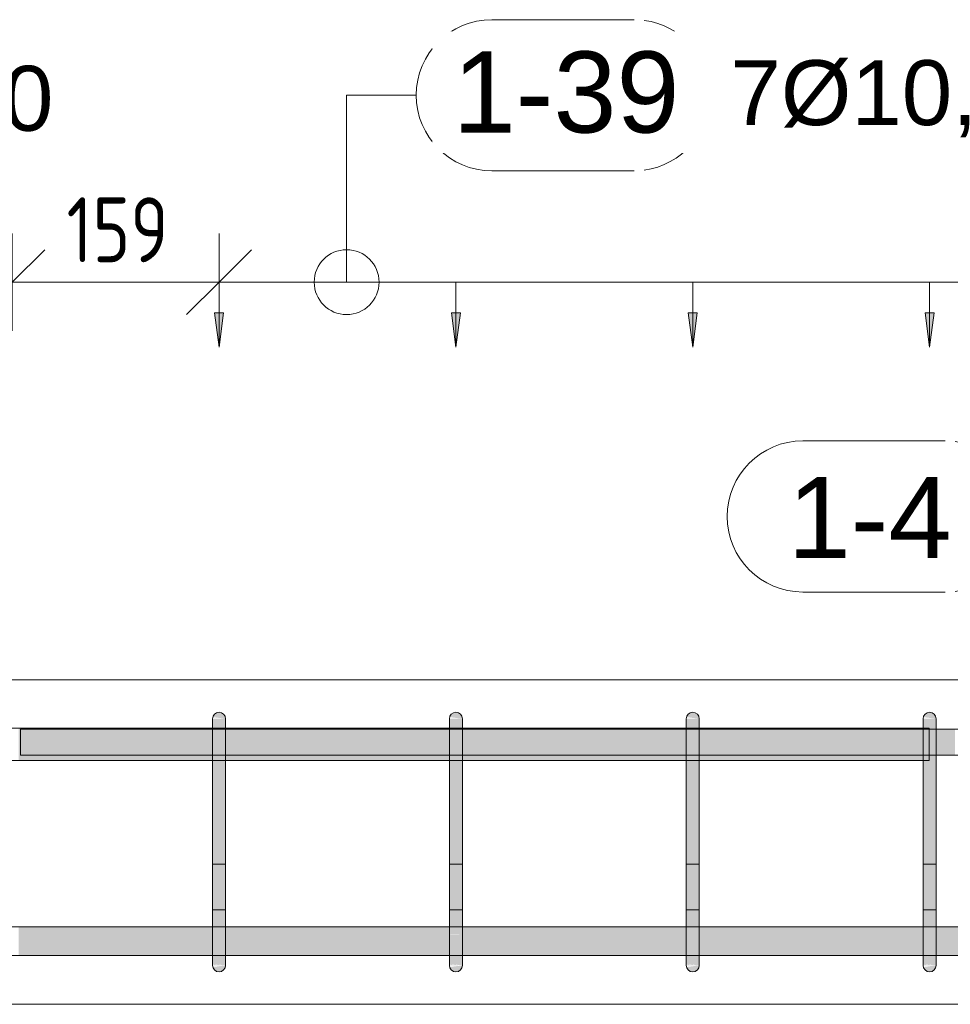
# Model space of a CAD drawing. Header units: millimetres. Extents: x 4307 to 42792, y 1610 to 10025.
# Tile 161 of 256: x 21659 to 22376, y 8670 to 9429. Entities that reach past the tile are written whole.
import ezdxf

# ---------------------------------------------------------------- set-up
doc = ezdxf.new("R2010")
doc.units = ezdxf.units.MM
for name, color, linetype, lineweight in [('A-ANNO-DIMS', 211, 'Continuous', 5), ('A-ANNO-DIMS-25', 211, 'Continuous', 5), ('S-BEAM', 12, 'Continuous', 9), ('S-RBAR', 171, 'Continuous', 5), ('S-RBAR-IDEN', 171, 'Continuous', 5)]:
    doc.layers.add(name, color=color, linetype=linetype, lineweight=lineweight)
doc.styles.add('Arial', font='arial.ttf', dxfattribs={"height": 50})
doc.styles.add('Arial_1', font='arial.ttf', dxfattribs={"height": 62.5})
doc.styles.add('ISOCPEUR_2', font='isocpeur.ttf', dxfattribs={"width": 0.8, "height": 50})
doc.dimstyles.new('Vnitřní', dxfattribs={"dimscale": 304.8, "dimtxt": 49.799059, "dimasz": 0.164042, "dimexe": 0.123031, "dimexo": 0.0625, "dimgap": 0, "dimtad": 1, "dimdec": 0, "dimzin": 0, "dimdsep": 46, "dimtxsty": 'ISOCPEUR_2', "dimblk1": 'OBLIQUE', "dimblk2": 'OBLIQUE', "dimsah": 1, "dimcen": 0.09, "dimdle": 0.123031, "dimazin": 0, "dimtfac": 1, "dimtdec": 4, "dimtix": 1, "dimtmove": 0, "dimatfit": 3, "dimfxl": 0.123031, "dimfxlon": 1, "dimtvp": 1, "dimtolj": 1, "dimtzin": 0, "dimarcsym": 2})
doc.dimstyles.new('Výztuž_kusy__řezy_', dxfattribs={"dimscale": 304.8, "dimtxt": 0.18, "dimasz": 0, "dimexe": 0, "dimexo": 0.0625, "dimgap": 0.082021, "dimtad": 1, "dimdec": 0, "dimzin": 0, "dimdsep": 46, "dimtxsty": 'Arial_1', "dimblk1": 'NONE', "dimblk2": 'NONE', "dimsah": 1, "dimcen": 0.09, "dimazin": 0, "dimtfac": 1, "dimtdec": 4, "dimtix": 1, "dimtmove": 0, "dimatfit": 3, "dimfxl": 0.164042, "dimfxlon": 1, "dimtvp": 1, "dimtfill": 1, "dimtolj": 1, "dimtzin": 0, "dimarcsym": 2})

# ---------------------------------------------------------------- blocks, each defined once
blk = doc.blocks.new('DIMBLOCK176-V1')
at = {"layer": 'A-ANNO-DIMS-25'}
for points in [[(22360.4, 9176.43), (22363.86, 9202.72), (22356.94, 9202.72)], [(22542.89, 9176.43), (22546.36, 9202.72), (22539.43, 9202.72)]]:
    blk.add_hatch(color=256, dxfattribs=at).paths.add_polyline_path(points)
for p, q in [((22542.89, 9226.43), (22360.4, 9226.43)), ((22360.4, 9226.43), (22360.4, 9226.43)), ((22360.4, 9226.43), (22360.4, 9176.43)), ((22542.89, 9226.43), (22542.89, 9226.43)), ((22542.89, 9226.43), (22542.89, 9176.43)), ((22363.86, 9202.72), (22356.94, 9202.72)), ((22356.94, 9202.72), (22360.4, 9176.43)), ((22360.4, 9176.43), (22363.86, 9202.72)), ((22546.36, 9202.72), (22539.43, 9202.72)), ((22539.43, 9202.72), (22542.89, 9176.43)), ((22542.89, 9176.43), (22546.36, 9202.72))]:
    blk.add_line(p, q, dxfattribs=at)
blk = doc.blocks.new('_None')
blk = doc.blocks.new('DIMBLOCK177-V1')
at = {"layer": 'A-ANNO-DIMS-25'}
for points in [[(22177.9, 9176.43), (22181.36, 9202.72), (22174.44, 9202.72)], [(22360.4, 9176.43), (22363.86, 9202.72), (22356.94, 9202.72)]]:
    blk.add_hatch(color=256, dxfattribs=at).paths.add_polyline_path(points)
for p, q in [((22360.4, 9226.43), (22177.9, 9226.43)), ((22177.9, 9226.43), (22177.9, 9226.43)), ((22177.9, 9226.43), (22177.9, 9176.43)), ((22360.4, 9226.43), (22360.4, 9226.43)), ((22360.4, 9226.43), (22360.4, 9176.43)), ((22181.36, 9202.72), (22174.44, 9202.72)), ((22174.44, 9202.72), (22177.9, 9176.43)), ((22177.9, 9176.43), (22181.36, 9202.72)), ((22363.86, 9202.72), (22356.94, 9202.72)), ((22356.94, 9202.72), (22360.4, 9176.43)), ((22360.4, 9176.43), (22363.86, 9202.72))]:
    blk.add_line(p, q, dxfattribs=at)
blk = doc.blocks.new('DIMBLOCK178-V1')
at = {"layer": 'A-ANNO-DIMS-25'}
for points in [[(21995.4, 9176.43), (21998.86, 9202.72), (21991.94, 9202.72)], [(22177.9, 9176.43), (22181.36, 9202.72), (22174.44, 9202.72)]]:
    blk.add_hatch(color=256, dxfattribs=at).paths.add_polyline_path(points)
for p, q in [((22177.9, 9226.43), (21995.4, 9226.43)), ((21995.4, 9226.43), (21995.4, 9226.43)), ((21995.4, 9226.43), (21995.4, 9176.43)), ((22177.9, 9226.43), (22177.9, 9226.43)), ((22177.9, 9226.43), (22177.9, 9176.43)), ((21998.86, 9202.72), (21991.94, 9202.72)), ((21991.94, 9202.72), (21995.4, 9176.43)), ((21995.4, 9176.43), (21998.86, 9202.72)), ((22181.36, 9202.72), (22174.44, 9202.72)), ((22174.44, 9202.72), (22177.9, 9176.43)), ((22177.9, 9176.43), (22181.36, 9202.72))]:
    blk.add_line(p, q, dxfattribs=at)
blk = doc.blocks.new('DIMBLOCK179-V1')
at = {"layer": 'A-ANNO-DIMS-25'}
for points in [[(21812.9, 9176.43), (21816.36, 9202.72), (21809.44, 9202.72)], [(21995.4, 9176.43), (21998.86, 9202.72), (21991.94, 9202.72)]]:
    blk.add_hatch(color=256, dxfattribs=at).paths.add_polyline_path(points)
for p, q in [((21995.4, 9226.43), (21812.9, 9226.43)), ((21812.9, 9226.43), (21812.9, 9226.43)), ((21812.9, 9226.43), (21812.9, 9176.43)), ((21995.4, 9226.43), (21995.4, 9226.43)), ((21995.4, 9226.43), (21995.4, 9176.43)), ((21816.36, 9202.72), (21809.44, 9202.72)), ((21809.44, 9202.72), (21812.9, 9176.43)), ((21812.9, 9176.43), (21816.36, 9202.72)), ((21998.86, 9202.72), (21991.94, 9202.72)), ((21991.94, 9202.72), (21995.4, 9176.43)), ((21995.4, 9176.43), (21998.86, 9202.72))]:
    blk.add_line(p, q, dxfattribs=at)
blk = doc.blocks.new('DIMBLOCK180-V1')
at = {"layer": 'A-ANNO-DIMS-25'}
for points in [[(21812.9, 9176.43), (21816.36, 9202.72), (21809.44, 9202.72)], [(21995.4, 9176.43), (21998.86, 9202.72), (21991.94, 9202.72)], [(22177.9, 9176.43), (22181.36, 9202.72), (22174.44, 9202.72)], [(22360.4, 9176.43), (22363.86, 9202.72), (22356.94, 9202.72)], [(22542.89, 9176.43), (22546.36, 9202.72), (22539.43, 9202.72)], [(22725.39, 9176.43), (22728.85, 9202.72), (22721.93, 9202.72)], [(22907.89, 9176.43), (22911.35, 9202.72), (22904.43, 9202.72)]]:
    blk.add_hatch(color=256, dxfattribs=at).paths.add_polyline_path(points)
for p, q in [((22907.89, 9226.43), (21812.9, 9226.43)), ((21995.4, 9226.43), (21812.9, 9226.43)), ((21812.9, 9226.43), (21812.9, 9226.43)), ((21812.9, 9226.43), (21812.9, 9176.43)), ((22177.9, 9226.43), (21995.4, 9226.43)), ((21995.4, 9226.43), (21995.4, 9226.43)), ((21995.4, 9226.43), (21995.4, 9176.43)), ((22360.4, 9226.43), (22177.9, 9226.43)), ((22177.9, 9226.43), (22177.9, 9226.43)), ((22177.9, 9226.43), (22177.9, 9176.43)), ((22542.89, 9226.43), (22360.4, 9226.43)), ((22360.4, 9226.43), (22360.4, 9226.43)), ((22360.4, 9226.43), (22360.4, 9176.43)), ((22725.39, 9226.43), (22542.89, 9226.43)), ((22542.89, 9226.43), (22542.89, 9226.43)), ((22542.89, 9226.43), (22542.89, 9176.43)), ((22907.89, 9226.43), (22725.39, 9226.43)), ((22725.39, 9226.43), (22725.39, 9226.43)), ((22725.39, 9226.43), (22725.39, 9176.43)), ((22907.89, 9226.43), (22907.89, 9226.43)), ((22907.89, 9226.43), (22907.89, 9176.43)), ((21816.36, 9202.72), (21809.44, 9202.72)), ((21809.44, 9202.72), (21812.9, 9176.43)), ((21812.9, 9176.43), (21816.36, 9202.72)), ((21998.86, 9202.72), (21991.94, 9202.72)), ((21991.94, 9202.72), (21995.4, 9176.43)), ((21995.4, 9176.43), (21998.86, 9202.72)), ((22181.36, 9202.72), (22174.44, 9202.72)), ((22174.44, 9202.72), (22177.9, 9176.43)), ((22177.9, 9176.43), (22181.36, 9202.72)), ((22363.86, 9202.72), (22356.94, 9202.72)), ((22356.94, 9202.72), (22360.4, 9176.43)), ((22360.4, 9176.43), (22363.86, 9202.72)), ((22546.36, 9202.72), (22539.43, 9202.72)), ((22539.43, 9202.72), (22542.89, 9176.43)), ((22542.89, 9176.43), (22546.36, 9202.72)), ((22728.85, 9202.72), (22721.93, 9202.72)), ((22721.93, 9202.72), (22725.39, 9176.43)), ((22725.39, 9176.43), (22728.85, 9202.72)), ((22911.35, 9202.72), (22904.43, 9202.72)), ((22904.43, 9202.72), (22907.89, 9176.43)), ((22907.89, 9176.43), (22911.35, 9202.72))]:
    blk.add_line(p, q, dxfattribs=at)
blk = doc.blocks.new('Popisek výztuže__BEZ NATOČENÍ_ - _Typ_ množství_PRAVÝ _řezy_-573725-V1')
at = {"layer": 'S-RBAR-IDEN'}
for p, q in [((5911.19, 9413.62), (5801.5, 9413.62)), ((5801.5, 9297.19), (5911.19, 9297.19))]:
    blk.add_line(p, q, dxfattribs=at)
for centre, start, end in [((5801.5, 9355.4), 90, 270), ((5911.19, 9355.4), 277.64339, 82.35661)]:
    blk.add_arc(centre, 58.22, start, end, dxfattribs=at)
blk = doc.blocks.new('DIMBLOCK216-V1')
at = {"layer": 'A-ANNO-DIMS-25'}
for p, q in [((21653.58, 9226.43), (21653.58, 9263.93)), ((21812.9, 9226.43), (21812.9, 9263.93)), ((21653.58, 9226.43), (21678.58, 9251.43)), ((21812.9, 9226.43), (21837.9, 9251.43)), ((21616.08, 9226.43), (21850.4, 9226.43)), ((21653.58, 9226.43), (21628.58, 9201.43)), ((21653.58, 9226.43), (21653.58, 9188.93)), ((21812.9, 9226.43), (21787.9, 9201.43)), ((21812.9, 9226.43), (21812.9, 9188.93))]:
    blk.add_line(p, q, dxfattribs=at)
at = {"layer": 'A-ANNO-DIMS-25', "color": 0, "insert": (21695.41, 9291.76), "char_height": 50, "width": 90.7875, "attachment_point": 1, "line_spacing_factor": 1.149209, "style": 'ISOCPEUR_2'}
blk.add_mtext('159', dxfattribs=at)
blk = doc.blocks.new('_Oblique')
at = {"color": 0, "linetype": 'ByBlock', "lineweight": -2}
blk.add_line((-0.5, -0.5), (0.5, 0.5), dxfattribs=at)
blk = doc.blocks.new('Popisek výztuže - _Typ_ množství_PRAVÝ-500031-V1')
at = {"layer": 'S-RBAR-IDEN'}
for p, q in [((6694.54, 8583.84), (6584.84, 8583.84)), ((6584.84, 8467.41), (6694.54, 8467.41))]:
    blk.add_line(p, q, dxfattribs=at)
for centre, start, end in [((6584.84, 8525.62), 90, 270), ((6694.54, 8525.62), 277.64339, 82.35661)]:
    blk.add_arc(centre, 58.22, start, end, dxfattribs=at)

msp = doc.modelspace()

# ---------------------------------------------------------------- hatches: boundary and pattern name
at = {"layer": 'S-RBAR'}
for points in [[(21817.9, 8890), (21817.73, 8891.29), (21817.23, 8892.5), (21816.44, 8893.54), (21815.4, 8894.33), (21814.2, 8894.83), (21812.9, 8895), (21811.61, 8894.83), (21810.4, 8894.33), (21809.37, 8893.54), (21808.57, 8892.5), (21808.07, 8891.29), (21817.73, 8890.02)], [(22000.4, 8890), (22000.23, 8891.29), (21999.73, 8892.5), (21998.94, 8893.54), (21997.9, 8894.33), (21996.69, 8894.83), (21995.4, 8895), (21994.11, 8894.83), (21992.9, 8894.33), (21991.87, 8893.54), (21991.07, 8892.5), (21990.57, 8891.29), (22000.23, 8890.02)], [(22182.9, 8890), (22182.73, 8891.29), (22182.23, 8892.5), (22181.43, 8893.54), (22180.4, 8894.33), (22179.19, 8894.83), (22177.9, 8895), (22176.6, 8894.83), (22175.4, 8894.33), (22174.36, 8893.54), (22173.57, 8892.5), (22173.07, 8891.29), (22182.73, 8890.02)], [(22365.4, 8890), (22365.23, 8891.29), (22364.73, 8892.5), (22363.93, 8893.54), (22362.9, 8894.33), (22361.69, 8894.83), (22360.4, 8895), (22359.1, 8894.83), (22357.9, 8894.33), (22356.86, 8893.54), (22356.07, 8892.5), (22355.57, 8891.29), (22365.23, 8890.02)], [(21817.9, 8865), (21817.9, 8890), (21807.9, 8890), (21807.9, 8865)], [(21990.4, 8865), (22000.4, 8865), (22000.4, 8890), (21990.4, 8890), (21990.4, 8869.55)], [(22182.9, 8865), (22182.9, 8890), (22172.9, 8890), (22172.9, 8865)], [(22365.4, 8865), (22365.4, 8890), (22355.4, 8890), (22355.4, 8865)], [(22365.4, 8862.07), (22380, 8862.07), (22380, 8882.07), (22365.4, 8882.07), (22365.4, 8865)], [(21807.9, 8725), (21817.9, 8725), (21817.9, 8865), (21807.9, 8865), (21807.9, 8825.98)], [(21990.4, 8725), (22000.4, 8725), (22000.4, 8865), (21990.4, 8865), (21990.4, 8825.98)], [(22172.9, 8725), (22182.9, 8725), (22182.9, 8865), (22172.9, 8865), (22172.9, 8825.98)], [(22355.4, 8725), (22365.4, 8725), (22365.4, 8865), (22355.4, 8865), (22355.4, 8825.98)], [(21812.9, 8695), (21814.2, 8695.17), (21815.4, 8695.67), (21816.44, 8696.46), (21817.23, 8697.5), (21817.73, 8698.71), (21817.73, 8699.98), (21808.07, 8698.71), (21808.57, 8697.5), (21809.37, 8696.46), (21810.4, 8695.67), (21811.61, 8695.17)], [(21995.4, 8695), (21996.69, 8695.17), (21997.91, 8695.67), (21998.94, 8696.46), (21999.73, 8697.5), (22000.23, 8698.71), (22000.23, 8699.98), (21990.57, 8698.71), (21991.07, 8697.5), (21991.87, 8696.46), (21992.9, 8695.67), (21994.11, 8695.17)], [(22177.9, 8695), (22179.19, 8695.17), (22180.4, 8695.67), (22181.43, 8696.46), (22182.23, 8697.5), (22182.73, 8698.71), (22182.73, 8699.98), (22173.07, 8698.71), (22173.57, 8697.5), (22174.36, 8696.46), (22175.4, 8695.67), (22176.6, 8695.17)], [(22360.4, 8695), (22361.69, 8695.17), (22362.9, 8695.67), (22363.93, 8696.46), (22364.73, 8697.5), (22365.23, 8698.71), (22365.23, 8699.98), (22355.57, 8698.71), (22356.07, 8697.5), (22356.86, 8696.46), (22357.9, 8695.67), (22359.1, 8695.17)]]:
    msp.add_hatch(color=7, dxfattribs=at).paths.add_polyline_path(points)
h = msp.add_hatch(color=7, dxfattribs=at)
h.paths.add_polyline_path([(20245, 8857.8), (20285, 8857.8), (20285, 8882.8), (20245, 8882.8), (20245, 8865)])
h.paths.add_polyline_path([(17757.12, 8857.8), (17848.61, 8857.8), (17848.61, 8882.8), (17685, 8882.8), (17685, 8857.8)])
h.paths.add_polyline_path([(17858.61, 8857.8), (18037.69, 8857.8), (18037.69, 8882.8), (17858.61, 8882.8), (17858.61, 8865)])
h.paths.add_polyline_path([(22355.4, 8857.8), (22355.4, 8882.8), (22182.9, 8882.8), (22182.9, 8857.8), (22312.04, 8857.8)])
h.paths.add_polyline_path([(18047.69, 8857.8), (18226.77, 8857.8), (18226.77, 8882.8), (18047.69, 8882.8), (18047.69, 8865)])
h.paths.add_polyline_path([(18236.77, 8857.8), (18415.85, 8857.8), (18415.85, 8882.8), (18236.77, 8882.8), (18236.77, 8865)])
h.paths.add_polyline_path([(18425.85, 8857.8), (18586.8, 8857.8), (18586.8, 8882.8), (18425.85, 8882.8), (18425.85, 8865)])
h.paths.add_polyline_path([(18596.8, 8857.8), (18682.81, 8857.8), (18682.81, 8882.8), (18596.8, 8882.8), (18596.8, 8865)])
h.paths.add_polyline_path([(22172.9, 8857.8), (22172.9, 8882.8), (22000.4, 8882.8), (22000.4, 8857.8), (22154.97, 8857.8)])
h.paths.add_polyline_path([(18692.81, 8857.8), (18778.83, 8857.8), (18778.83, 8882.8), (18692.81, 8882.8), (18692.81, 8865)])
h.paths.add_polyline_path([(18788.83, 8857.8), (18874.84, 8857.8), (18874.84, 8882.8), (18788.83, 8882.8), (18788.83, 8865)])
h.paths.add_polyline_path([(18884.84, 8857.8), (18970.86, 8857.8), (18970.86, 8882.8), (18884.84, 8882.8), (18884.84, 8865)])
h.paths.add_polyline_path([(18980.86, 8857.8), (19066.87, 8857.8), (19066.87, 8882.8), (18980.86, 8882.8), (18980.86, 8865)])
h.paths.add_polyline_path([(19076.87, 8857.8), (19162.89, 8857.8), (19162.89, 8882.8), (19076.87, 8882.8), (19076.87, 8865)])
h.paths.add_polyline_path([(21990.4, 8857.8), (21990.4, 8882.8), (21817.9, 8882.8), (21817.9, 8857.8), (21919.37, 8857.8)])
h.paths.add_polyline_path([(19172.89, 8857.8), (19258.91, 8857.8), (19258.91, 8882.8), (19172.89, 8882.8), (19172.89, 8865)])
h.paths.add_polyline_path([(19268.91, 8857.8), (19354.92, 8857.8), (19354.92, 8882.8), (19268.91, 8882.8), (19268.91, 8865)])
h.paths.add_polyline_path([(19364.92, 8857.8), (19450.94, 8857.8), (19450.94, 8882.8), (19364.92, 8882.8), (19364.92, 8865)])
h.paths.add_polyline_path([(19460.94, 8857.8), (19546.95, 8857.8), (19546.95, 8882.8), (19460.94, 8882.8), (19460.94, 8865)])
h.paths.add_polyline_path([(19556.95, 8857.8), (19642.97, 8857.8), (19642.97, 8882.8), (19556.95, 8882.8), (19556.95, 8865)])
h.paths.add_polyline_path([(21807.9, 8857.8), (21807.9, 8882.8), (21658.58, 8882.8), (21658.58, 8857.8), (21762.31, 8857.8)])
h.paths.add_polyline_path([(19652.97, 8857.8), (19738.98, 8857.8), (19738.98, 8882.8), (19652.97, 8882.8), (19652.97, 8865)])
h.paths.add_polyline_path([(19748.98, 8857.8), (19835, 8857.8), (19835, 8882.8), (19748.98, 8882.8), (19748.98, 8865)])
h.paths.add_polyline_path([(19845, 8857.8), (19935, 8857.8), (19935, 8882.8), (19845, 8882.8), (19845, 8865)])
h.paths.add_polyline_path([(19945, 8857.8), (19985, 8857.8), (19985, 8882.8), (19945, 8882.8), (19945, 8865)])
h.paths.add_polyline_path([(19995, 8857.8), (20035, 8857.8), (20035, 8882.8), (19995, 8882.8), (19995, 8865)])
h.paths.add_polyline_path([(21648.58, 8857.8), (21648.58, 8882.8), (21562.63, 8882.8), (21562.63, 8857.8), (21605.24, 8857.8)])
h.paths.add_polyline_path([(20095, 8857.8), (20135, 8857.8), (20135, 8882.8), (20095, 8882.8), (20095, 8865)])
h.paths.add_polyline_path([(20045, 8857.8), (20085, 8857.8), (20085, 8882.8), (20045, 8882.8), (20045, 8865)])
h.paths.add_polyline_path([(20145, 8857.8), (20185, 8857.8), (20185, 8882.8), (20145, 8882.8), (20145, 8865)])
h.paths.add_polyline_path([(20195, 8857.8), (20235, 8857.8), (20235, 8882.8), (20195, 8882.8), (20195, 8865)])
h.paths.add_polyline_path([(21552.63, 8857.8), (21552.63, 8882.8), (21466.67, 8882.8), (21466.67, 8857.8), (21526.71, 8857.8)])
h.paths.add_polyline_path([(20345, 8857.8), (20385, 8857.8), (20385, 8882.8), (20345, 8882.8), (20345, 8865)])
h.paths.add_polyline_path([(20295, 8857.8), (20335, 8857.8), (20335, 8882.8), (20295, 8882.8), (20295, 8865)])
h.paths.add_polyline_path([(20395, 8857.8), (20435, 8857.8), (20435, 8882.8), (20395, 8882.8), (20395, 8865)])
h.paths.add_polyline_path([(21456.67, 8857.8), (21456.67, 8882.8), (21370.72, 8882.8), (21370.72, 8857.8), (21448.17, 8857.8)])
h.paths.add_polyline_path([(20495, 8857.8), (20535, 8857.8), (20535, 8882.8), (20495, 8882.8), (20495, 8865)])
h.paths.add_polyline_path([(20445, 8857.8), (20485, 8857.8), (20485, 8882.8), (20445, 8882.8), (20445, 8865)])
h.paths.add_polyline_path([(20545, 8857.8), (20585, 8857.8), (20585, 8882.8), (20545, 8882.8), (20545, 8865)])
h.paths.add_polyline_path([(20645, 8857.8), (20685, 8857.8), (20685, 8882.8), (20645, 8882.8), (20645, 8865)])
h.paths.add_polyline_path([(20595, 8857.8), (20635, 8857.8), (20635, 8882.8), (20595, 8882.8), (20595, 8865)])
h.paths.add_polyline_path([(20695, 8857.8), (20785, 8857.8), (20785, 8882.8), (20695, 8882.8), (20695, 8865)])
h.paths.add_polyline_path([(20795, 8857.8), (20880.95, 8857.8), (20880.95, 8882.8), (20795, 8882.8), (20795, 8865)])
h.paths.add_polyline_path([(21360.72, 8857.8), (21360.72, 8882.8), (21274.77, 8882.8), (21274.77, 8857.8), (21291.11, 8857.8)])
h.paths.add_polyline_path([(20890.95, 8857.8), (20976.91, 8857.8), (20976.91, 8882.8), (20890.95, 8882.8), (20890.95, 8865)])
h.paths.add_polyline_path([(20986.91, 8857.8), (21072.86, 8857.8), (21072.86, 8882.8), (20986.91, 8882.8), (20986.91, 8865)])
h.paths.add_polyline_path([(21082.86, 8857.8), (21168.81, 8857.8), (21168.81, 8882.8), (21082.86, 8882.8), (21082.86, 8865)])
h.paths.add_polyline_path([(21178.81, 8857.8), (21264.77, 8857.8), (21264.77, 8882.8), (21178.81, 8882.8), (21178.81, 8865)])
h = msp.add_hatch(color=7, dxfattribs=at)
h.paths.add_polyline_path([(24157.89, 8707.64), (24162.7, 8707.64), (24160.53, 8710.86), (24157.89, 8717.24), (24156.86, 8725), (24156.86, 8729.64), (24132.14, 8729.64), (24132.14, 8707.64), (24157.57, 8707.64)])
h.paths.add_polyline_path([(22194.24, 8707.64), (22355.4, 8707.92), (22355.4, 8729.64), (22182.9, 8729.64), (22182.9, 8707.64)])
h.paths.add_polyline_path([(22547.89, 8707.64), (22720.39, 8707.92), (22720.39, 8729.64), (22547.89, 8729.64), (22547.89, 8707.92)])
h.paths.add_polyline_path([(20345, 8707.64), (20385, 8707.92), (20385, 8729.64), (20345, 8729.64), (20345, 8707.92)])
h.paths.add_polyline_path([(20645, 8707.64), (20685, 8707.92), (20685, 8729.64), (20645, 8729.64), (20645, 8707.92)])
h.paths.add_polyline_path([(21648.58, 8707.64), (21648.58, 8729.64), (21562.63, 8729.64), (21562.63, 8707.64), (21644.51, 8707.64)])
h.paths.add_polyline_path([(21658.58, 8707.64), (21807.9, 8707.92), (21807.9, 8729.64), (21658.58, 8729.64), (21658.58, 8707.92)])
h.paths.add_polyline_path([(24035, 8707.64), (24073.57, 8707.92), (24073.57, 8729.64), (24035, 8729.64), (24035, 8707.92)])
h.paths.add_polyline_path([(23925, 8707.64), (23925, 8729.64), (23839.05, 8729.64), (23839.05, 8707.64), (23921.97, 8707.64)])
h.paths.add_polyline_path([(22730.39, 8707.64), (22902.89, 8707.92), (22902.89, 8729.64), (22730.39, 8729.64), (22730.39, 8707.92)])
h.paths.add_polyline_path([(24122.14, 8707.64), (24122.14, 8729.64), (24083.57, 8729.64), (24083.57, 8707.64), (24118.3, 8707.64)])
h.paths.add_polyline_path([(20327.7, 8707.64), (20335, 8707.92), (20335, 8729.64), (20327.7, 8729.64), (20327.7, 8707.92)])
h.paths.add_polyline_path([(23935, 8707.64), (24025, 8707.92), (24025, 8729.64), (23935, 8729.64), (23935, 8707.92)])
h.paths.add_polyline_path([(20623.58, 8707.64), (20635, 8707.92), (20635, 8729.64), (20595, 8729.64), (20595, 8707.64)])
h.paths.add_polyline_path([(24605, 8707.64), (24605, 8715.21), (24602.84, 8710), (24601.03, 8707.64), (24602.84, 8707.64)])
h.paths.add_polyline_path([(21552.63, 8707.64), (21552.63, 8729.64), (21466.67, 8729.64), (21466.67, 8707.64), (21526.71, 8707.64)])
h.paths.add_polyline_path([(20585, 8707.64), (20585, 8729.64), (20545, 8729.64), (20545.04, 8707.64), (20584.31, 8707.64)])
h.paths.add_polyline_path([(22537.89, 8707.64), (22537.89, 8729.64), (22365.4, 8729.64), (22365.4, 8707.64), (22508.37, 8707.64)])
h.paths.add_polyline_path([(22912.89, 8707.64), (23061.42, 8707.92), (23061.42, 8729.64), (22912.89, 8729.64), (22912.89, 8707.92)])
h.paths.add_polyline_path([(20898.44, 8707.64), (20976.91, 8707.92), (20976.91, 8729.64), (20890.95, 8729.64), (20890.95, 8707.64)])
h.paths.add_polyline_path([(22172.9, 8707.64), (22172.9, 8729.64), (22000.4, 8729.64), (22000.4, 8707.64), (22154.97, 8707.64)])
h.paths.add_polyline_path([(21840.84, 8707.64), (21990.4, 8707.92), (21990.4, 8729.64), (21817.9, 8729.64), (21817.9, 8707.64)])
h.paths.add_polyline_path([(24559.26, 8707.64), (24559.26, 8729.64), (24520.69, 8729.64), (24520.69, 8707.64), (24550.23, 8707.64)])
h.paths.add_polyline_path([(24582.04, 8707.64), (24586.86, 8707.68), (24591.01, 8710.86), (24594.18, 8715), (24596.18, 8719.82), (24596.86, 8725), (24596.86, 8729.64), (24569.26, 8729.64), (24569.26, 8707.64)])
h.paths.add_polyline_path([(24180.71, 8707.64), (24196.86, 8707.68), (24201.86, 8711.72), (24219.27, 8729.13), (24219.27, 8729.64), (24180.71, 8729.64), (24180.71, 8707.68)])
h.paths.add_polyline_path([(20986.91, 8707.64), (21072.86, 8707.92), (21072.86, 8729.64), (20986.91, 8729.64), (20986.91, 8707.92)])
h.paths.add_polyline_path([(24229.27, 8707.64), (24267.84, 8707.92), (24267.84, 8729.64), (24233.93, 8729.64), (24229.27, 8724.99), (24229.27, 8707.92)])
h.paths.add_polyline_path([(23071.42, 8707.64), (23157.37, 8707.92), (23157.37, 8729.64), (23071.42, 8729.64), (23071.42, 8707.92)])
h.paths.add_polyline_path([(20395, 8707.64), (20435, 8707.92), (20435, 8729.64), (20395, 8729.64), (20395, 8707.92)])
h.paths.add_polyline_path([(21456.67, 8707.64), (21456.67, 8729.64), (21370.72, 8729.64), (21370.72, 8707.64), (21448.17, 8707.64)])
h.paths.add_polyline_path([(20445, 8707.64), (20485, 8707.92), (20485, 8729.64), (20445, 8729.64), (20445, 8707.92)])
h.paths.add_polyline_path([(23829.05, 8707.64), (23829.05, 8729.64), (23743.09, 8729.64), (23743.09, 8707.64), (23804.17, 8707.64)])
h.paths.add_polyline_path([(24211.93, 8707.64), (24219.27, 8707.92), (24219.27, 8714.99), (24212.21, 8707.92)])
h.paths.add_polyline_path([(23167.37, 8707.64), (23253.33, 8707.92), (23253.33, 8729.64), (23167.37, 8729.64), (23167.37, 8707.92)])
h.paths.add_polyline_path([(20495, 8707.64), (20535, 8707.92), (20535, 8729.64), (20495, 8729.64), (20495, 8707.92)])
h.paths.add_polyline_path([(24510.69, 8707.64), (24510.69, 8729.64), (24472.12, 8729.64), (24472.12, 8707.64)])
h.paths.add_polyline_path([(24462.12, 8707.64), (24462.12, 8729.64), (24423.55, 8729.64), (24423.55, 8707.64), (24432.43, 8707.64)])
h.paths.add_polyline_path([(21360.72, 8707.64), (21360.72, 8729.64), (21274.77, 8729.64), (21274.77, 8707.64), (21330.37, 8707.64)])
h.paths.add_polyline_path([(23263.33, 8707.64), (23349.28, 8707.92), (23349.28, 8729.64), (23263.33, 8729.64), (23263.33, 8707.92)])
h.paths.add_polyline_path([(20795, 8707.64), (20880.95, 8707.92), (20880.95, 8729.64), (20795, 8729.64), (20795, 8707.92)])
h.paths.add_polyline_path([(24413.55, 8707.64), (24413.55, 8729.64), (24374.98, 8729.64), (24374.98, 8707.64), (24393.17, 8707.64)])
h.paths.add_polyline_path([(23359.28, 8707.64), (23445.23, 8707.92), (23445.23, 8729.64), (23359.28, 8729.64), (23359.28, 8707.92)])
h.paths.add_polyline_path([(20780.64, 8707.64), (20785, 8707.92), (20785, 8729.64), (20695, 8729.64), (20695, 8707.64), (20741.38, 8707.64)])
h.paths.add_polyline_path([(24364.98, 8707.64), (24364.98, 8729.64), (24326.41, 8729.64), (24326.41, 8707.64), (24353.9, 8707.64)])
h.paths.add_polyline_path([(21264.77, 8707.64), (21264.77, 8729.64), (21178.81, 8729.64), (21178.81, 8707.64), (21251.84, 8707.64)])
h.paths.add_polyline_path([(23733.09, 8707.64), (23733.09, 8729.64), (23647.14, 8729.64), (23647.14, 8707.64), (23725.63, 8707.64)])
h.paths.add_polyline_path([(23455.23, 8707.64), (23541.19, 8707.92), (23541.19, 8729.64), (23455.23, 8729.64), (23455.23, 8707.92)])
h.paths.add_polyline_path([(24277.84, 8707.64), (24316.41, 8707.92), (24316.41, 8729.64), (24277.84, 8729.64), (24277.84, 8707.92)])
h.paths.add_polyline_path([(21082.86, 8707.64), (21168.81, 8707.92), (21168.81, 8729.64), (21082.86, 8729.64), (21082.86, 8707.92)])
h.paths.add_polyline_path([(23551.19, 8707.64), (23637.14, 8707.92), (23637.14, 8729.64), (23551.19, 8729.64), (23551.19, 8707.92)])
h.paths.add_polyline_path([(24170.71, 8713.48), (24170.71, 8729.64), (24167.47, 8729.64), (24166.86, 8725), (24167.6, 8719.69), (24169.54, 8715)])
h = msp.add_hatch(color=7, dxfattribs=at)
h.paths.add_polyline_path([(21817.9, 8703.08), (21817.9, 8703.74), (21816.55, 8703.89), (21815.7, 8703.51)])
h.paths.add_polyline_path([(21812.41, 8705.53), (21810.73, 8707.49), (21807.9, 8707.92), (21807.9, 8706.75)])
h.paths.add_polyline_path([(21817.9, 8711.72), (21817.9, 8713.44), (21807.9, 8715.43), (21812.63, 8711.91)])
h.paths.add_polyline_path([(21815.87, 8724.03), (21817.9, 8724.24), (21817.9, 8725), (21807.9, 8725), (21807.9, 8724.03)])
h = msp.add_hatch(color=7, dxfattribs=at)
h.paths.add_polyline_path([(22000.4, 8703.08), (22000.4, 8703.74), (21999.04, 8703.89), (21998.2, 8703.51)])
h.paths.add_polyline_path([(21994.91, 8705.53), (21993.23, 8707.49), (21990.4, 8707.92), (21990.4, 8706.75)])
h.paths.add_polyline_path([(22000.4, 8711.72), (22000.4, 8713.44), (21990.4, 8715.43), (21995.13, 8711.91), (21997.91, 8711.81)])
h.paths.add_polyline_path([(21990.4, 8724.03), (22000.4, 8724.24), (22000.4, 8725), (21990.4, 8725)])
h = msp.add_hatch(color=7, dxfattribs=at)
h.paths.add_polyline_path([(22182.9, 8703.08), (22182.9, 8703.74), (22181.54, 8703.89), (22180.7, 8703.51)])
h.paths.add_polyline_path([(22177.41, 8705.53), (22175.73, 8707.49), (22172.9, 8707.92), (22172.9, 8706.75)])
h.paths.add_polyline_path([(22182.9, 8711.72), (22182.9, 8713.44), (22172.9, 8715.43), (22177.62, 8711.91)])
h.paths.add_polyline_path([(22180.87, 8724.03), (22182.9, 8724.24), (22182.9, 8725), (22172.9, 8725), (22172.9, 8724.03)])
h = msp.add_hatch(color=7, dxfattribs=at)
h.paths.add_polyline_path([(22365.4, 8703.08), (22365.4, 8703.74), (22364.04, 8703.89), (22363.19, 8703.51)])
h.paths.add_polyline_path([(22359.91, 8705.53), (22358.22, 8707.49), (22355.4, 8707.92), (22355.4, 8706.75)])
h.paths.add_polyline_path([(22365.4, 8711.72), (22365.4, 8713.44), (22355.4, 8715.43), (22360.12, 8711.91)])
h.paths.add_polyline_path([(22363.37, 8724.03), (22365.4, 8724.24), (22365.4, 8725), (22355.4, 8725), (22355.4, 8724.03)])
h = msp.add_hatch(color=7, dxfattribs=at)
h.paths.add_polyline_path([(21817.9, 8700), (21817.9, 8703.08), (21815.7, 8703.51), (21816.55, 8703.89), (21817.9, 8703.74), (21817.9, 8711.72), (21813.37, 8711.99), (21807.9, 8715.43), (21807.9, 8708.15), (21810.88, 8707.32), (21812.41, 8705.53), (21807.9, 8706.75), (21808.07, 8700.99), (21809.99, 8700.85), (21814.2, 8700.4)])
h.paths.add_polyline_path([(21817.9, 8700), (21807.9, 8700.85), (21808.07, 8700), (21812.9, 8700)])
h.paths.add_polyline_path([(21817.9, 8713.44), (21817.9, 8724.24), (21815.87, 8724.03), (21807.9, 8724.03), (21807.9, 8715.43)])
h = msp.add_hatch(color=7, dxfattribs=at)
h.paths.add_polyline_path([(21990.4, 8715.43), (22000.4, 8713.44), (22000.4, 8724.24), (21997.91, 8724.03), (21990.4, 8724.03), (21990.4, 8719.69)])
h.paths.add_polyline_path([(22000.4, 8700), (22000.4, 8703.08), (21998.2, 8703.51), (21999.04, 8703.89), (22000.4, 8703.74), (22000.4, 8711.72), (21995.87, 8711.99), (21990.4, 8715.43), (21990.4, 8708.15), (21993.37, 8707.32), (21994.91, 8705.53), (21990.4, 8706.75), (21990.57, 8700.99), (21992.49, 8700.85), (21997.91, 8700.27)])
h.paths.add_polyline_path([(21995.4, 8700), (21997.91, 8700.21), (21990.4, 8700.85), (21990.57, 8700)])
h = msp.add_hatch(color=7, dxfattribs=at)
h.paths.add_polyline_path([(22172.9, 8715.43), (22182.9, 8713.44), (22182.9, 8724.24), (22180.87, 8724.03), (22172.9, 8724.03), (22172.9, 8719.69)])
h.paths.add_polyline_path([(22182.9, 8700), (22182.9, 8703.08), (22180.7, 8703.51), (22181.54, 8703.89), (22182.9, 8703.74), (22182.9, 8711.72), (22178.37, 8711.99), (22172.9, 8715.43), (22172.9, 8708.15), (22175.87, 8707.32), (22177.41, 8705.53), (22172.9, 8706.75), (22173.07, 8700.99), (22174.99, 8700.85), (22179.19, 8700.4)])
h.paths.add_polyline_path([(22182.9, 8700), (22172.9, 8700.85), (22173.07, 8700), (22177.9, 8700)])
h = msp.add_hatch(color=7, dxfattribs=at)
h.paths.add_polyline_path([(22365.4, 8700), (22365.4, 8703.08), (22363.19, 8703.51), (22364.04, 8703.89), (22365.4, 8703.74), (22365.4, 8711.72), (22360.87, 8711.99), (22355.4, 8715.43), (22355.4, 8708.15), (22358.37, 8707.32), (22359.91, 8705.53), (22355.4, 8706.75), (22355.57, 8700.99), (22357.48, 8700.85), (22361.69, 8700.4)])
h.paths.add_polyline_path([(22365.4, 8700), (22355.4, 8700.85), (22355.57, 8700), (22360.4, 8700)])
h.paths.add_polyline_path([(22365.4, 8713.44), (22365.4, 8724.24), (22363.37, 8724.03), (22355.4, 8724.03), (22355.4, 8715.43)])

# ---------------------------------------------------------------- linework, layer by layer
at = {"layer": 'S-BEAM'}
for p, q in [((20490, 8920), (24230, 8920)), ((20490, 8920), (24130, 8920)), ((24230, 8670), (20490, 8670)), ((20490, 8670), (24130, 8670))]:
    msp.add_line(p, q, dxfattribs=at)
at = {"layer": 'S-RBAR'}
for p, q in [((21807.9, 8865), (21807.9, 8890)), ((21807.9, 8865), (21807.9, 8890)), ((21817.9, 8865), (21817.9, 8890)), ((21817.9, 8865), (21817.9, 8890)), ((21990.4, 8865), (21990.4, 8890)), ((21990.4, 8865), (21990.4, 8890)), ((22000.4, 8865), (22000.4, 8890)), ((22000.4, 8865), (22000.4, 8890)), ((22172.9, 8865), (22172.9, 8890)), ((22172.9, 8865), (22172.9, 8890)), ((22182.9, 8865), (22182.9, 8890)), ((22182.9, 8865), (22182.9, 8890)), ((22355.4, 8865), (22355.4, 8890)), ((22355.4, 8865), (22355.4, 8890)), ((22365.4, 8865), (22365.4, 8890)), ((22365.4, 8865), (22365.4, 8890)), ((17685, 8882.8), (22360, 8882.8)), ((17685, 8882.8), (22360, 8882.8)), ((17685, 8882.8), (22360, 8882.8)), ((23060, 8882.07), (21660, 8882.07)), ((21660, 8882.07), (21660, 8862.07)), ((23060, 8882.07), (21660, 8882.07)), ((21660, 8882.07), (21660, 8862.07)), ((23060, 8882.07), (21660, 8882.07)), ((21660, 8882.07), (21660, 8862.07)), ((22360, 8857.8), (22360, 8882.8)), ((22360, 8857.8), (22360, 8882.8)), ((22360, 8857.8), (22360, 8882.8)), ((23060, 8862.07), (21660, 8862.07)), ((23060, 8862.07), (21660, 8862.07)), ((23060, 8862.07), (21660, 8862.07)), ((21807.9, 8725), (21807.9, 8865)), ((21807.9, 8865), (21807.9, 8725)), ((21817.9, 8725), (21817.9, 8865)), ((21817.9, 8865), (21817.9, 8725)), ((21990.4, 8725), (21990.4, 8865)), ((21990.4, 8865), (21990.4, 8725)), ((22000.4, 8725), (22000.4, 8865)), ((22000.4, 8865), (22000.4, 8725)), ((22172.9, 8725), (22172.9, 8865)), ((22172.9, 8865), (22172.9, 8725)), ((22182.9, 8725), (22182.9, 8865)), ((22182.9, 8865), (22182.9, 8725)), ((22355.4, 8725), (22355.4, 8865)), ((22355.4, 8865), (22355.4, 8725)), ((22365.4, 8725), (22365.4, 8865)), ((22365.4, 8865), (22365.4, 8725)), ((17685, 8857.8), (22360, 8857.8)), ((17685, 8857.8), (22360, 8857.8)), ((17685, 8857.8), (22360, 8857.8)), ((21807.9, 8778.03), (21807.9, 8742.68)), ((21807.9, 8778.03), (21817.9, 8778.03)), ((21817.9, 8778.03), (21817.9, 8742.68)), ((21990.4, 8778.03), (21990.4, 8742.68)), ((21990.4, 8778.03), (22000.4, 8778.03)), ((22000.4, 8778.03), (22000.4, 8742.68)), ((22172.9, 8778.03), (22172.9, 8742.68)), ((22172.9, 8778.03), (22182.9, 8778.03)), ((22182.9, 8778.03), (22182.9, 8742.68)), ((22355.4, 8778.03), (22355.4, 8742.68)), ((22355.4, 8778.03), (22365.4, 8778.03)), ((22365.4, 8778.03), (22365.4, 8742.68)), ((21807.9, 8700), (21807.9, 8742.68)), ((21817.9, 8742.68), (21807.9, 8742.68)), ((21807.9, 8707.32), (21807.9, 8742.68)), ((21817.9, 8700), (21817.9, 8742.68)), ((21817.9, 8707.32), (21817.9, 8742.68)), ((21990.4, 8700), (21990.4, 8742.68)), ((22000.4, 8742.68), (21990.4, 8742.68)), ((21990.4, 8707.32), (21990.4, 8742.68)), ((22000.4, 8700), (22000.4, 8742.68)), ((22000.4, 8707.32), (22000.4, 8742.68)), ((22172.9, 8700), (22172.9, 8742.68)), ((22182.9, 8742.68), (22172.9, 8742.68)), ((22172.9, 8707.32), (22172.9, 8742.68)), ((22182.9, 8700), (22182.9, 8742.68)), ((22182.9, 8707.32), (22182.9, 8742.68)), ((22355.4, 8700), (22355.4, 8742.68)), ((22365.4, 8742.68), (22355.4, 8742.68)), ((22355.4, 8707.32), (22355.4, 8742.68)), ((22365.4, 8700), (22365.4, 8742.68)), ((22365.4, 8707.32), (22365.4, 8742.68)), ((20327.7, 8729.64), (24605, 8729.64)), ((20327.7, 8729.64), (24605, 8729.64)), ((20327.7, 8729.64), (24605, 8729.64)), ((21807.9, 8700), (21807.9, 8725)), ((21807.9, 8707.32), (21807.9, 8725)), ((21817.9, 8700), (21817.9, 8725)), ((21817.9, 8700), (21817.9, 8725)), ((21990.4, 8700), (21990.4, 8725)), ((21990.4, 8707.32), (21990.4, 8725)), ((22000.4, 8700), (22000.4, 8725)), ((22000.4, 8700), (22000.4, 8725)), ((22172.9, 8700), (22172.9, 8725)), ((22172.9, 8707.32), (22172.9, 8725)), ((22182.9, 8700), (22182.9, 8725)), ((22182.9, 8700), (22182.9, 8725)), ((22355.4, 8700), (22355.4, 8725)), ((22355.4, 8707.32), (22355.4, 8725)), ((22365.4, 8700), (22365.4, 8725)), ((22365.4, 8700), (22365.4, 8725)), ((20327.7, 8707.64), (24605, 8707.64)), ((20327.7, 8707.64), (24605, 8707.64)), ((20327.7, 8707.64), (24605, 8707.64)), ((21807.9, 8700.85), (21807.9, 8707.32)), ((21807.9, 8700.85), (21807.9, 8707.32)), ((21817.9, 8700), (21817.9, 8707.32)), ((21990.4, 8700.85), (21990.4, 8707.32)), ((21990.4, 8700.85), (21990.4, 8707.32)), ((22000.4, 8700), (22000.4, 8707.32)), ((22172.9, 8700.85), (22172.9, 8707.32)), ((22172.9, 8700.85), (22172.9, 8707.32)), ((22182.9, 8700), (22182.9, 8707.32)), ((22355.4, 8700.85), (22355.4, 8707.32)), ((22355.4, 8700.85), (22355.4, 8707.32)), ((22365.4, 8700), (22365.4, 8707.32))]:
    msp.add_line(p, q, dxfattribs=at)
for centre, start, end in [((21812.9, 8890), 0, 180), ((21812.9, 8890), 0, 180), ((21995.4, 8890), 0, 180), ((21995.4, 8890), 0, 180), ((22177.9, 8890), 0, 180), ((22177.9, 8890), 0, 180), ((22360.4, 8890), 0, 180), ((22360.4, 8890), 0, 180), ((21812.9, 8700), 180, 0), ((21812.9, 8700), 180, 0), ((21812.9, 8700), 180, 0), ((21995.4, 8700), 180, 0), ((21995.4, 8700), 180, 0), ((21995.4, 8700), 180, 0), ((22177.9, 8700), 180, 0), ((22177.9, 8700), 180, 0), ((22177.9, 8700), 180, 0), ((22360.4, 8700), 180, 0), ((22360.4, 8700), 180, 0), ((22360.4, 8700), 180, 0)]:
    msp.add_arc(centre, 5, start, end, dxfattribs=at)
at = {"layer": 'S-RBAR-IDEN'}
for p, q in [((21911.18, 9370.42), (21964.81, 9370.42)), ((21911.18, 9226.43), (21911.18, 9370.42))]:
    msp.add_line(p, q, dxfattribs=at)
msp.add_circle((21911.18, 9226.43), 25, dxfattribs=at)

# ---------------------------------------------------------------- block references
for name, p in [('Popisek výztuže__BEZ NATOČENÍ_ - _Typ_ množství_PRAVÝ _řezy_-573725-V1', (16221.53, 15.02)), ('Popisek výztuže - _Typ_ množství_PRAVÝ-500031-V1', (15677.79, 520.25))]:
    msp.add_blockref(name, p, dxfattribs=at)

# ---------------------------------------------------------------- texts
at = {"layer": 'S-RBAR-IDEN', "char_height": 50, "attachment_point": 1, "style": 'Arial', "bg_fill": 3, "box_fill_scale": 1.25, "bg_fill_color": 256, "bg_fill_true_color": 13158600, "bg_fill_transparency": 0}
for s, insert, width in [('7Ø10, ', (22206.93, 9397.41), 258.5442), ('ā=100', (21489.12, 9393.07), 242.5105)]:
    msp.add_mtext(s, dxfattribs=dict(at, insert=insert, width=width))

# ---------------------------------------------------------------- dimensions: what is measured, and where the dimension line sits
at = {"layer": 'A-ANNO-DIMS'}
dim = msp.add_linear_dim(base=(21812.9, 9226.43), p1=(21653.58, 9188.93), p2=(21812.9, 9188.93), dimstyle='Vnitřní', override={"dimpost": '<>', "dimfxl": 159.323587}, dxfattribs=at)
dim.commit()
dim.dimension.update_dxf_attribs({"geometry": 'DIMBLOCK216-V1', "text_midpoint": (21733.24, 9251.43)})
for base, p1, p2, text, override, picture, middle in [((21812.9, 9226.43), (22907.89, 9176.43), (21812.9, 9176.43), '182 1095', {"dimpost": '<>', "dimblk1": 'None', "dimblk2": 'None', "dimsah": 1, "dimfxl": 1094.987492}, 'DIMBLOCK180-V1', (22360.4, 9283.35)), ((21812.9, 9226.43), (21995.4, 9176.43), (21812.9, 9176.43), ' ', {"dimpost": '<>', "dimfxl": 182.497915}, 'DIMBLOCK179-V1', (21904.15, 9226.43)), ((21995.4, 9226.43), (22177.9, 9176.43), (21995.4, 9176.43), ' ', {"dimpost": '<>', "dimfxl": 182.497915}, 'DIMBLOCK178-V1', (22086.65, 9226.43)), ((22177.9, 9226.43), (22360.4, 9176.43), (22177.9, 9176.43), ' ', {"dimpost": '<>', "dimfxl": 182.497915}, 'DIMBLOCK177-V1', (22269.15, 9226.43)), ((22360.4, 9226.43), (22542.89, 9176.43), (22360.4, 9176.43), ' ', {"dimpost": '<>', "dimfxl": 182.497915}, 'DIMBLOCK176-V1', (22451.65, 9226.43))]:
    dim = msp.add_linear_dim(base=base, p1=p1, p2=p2, text=text, dimstyle='Výztuž_kusy__řezy_', override=override, dxfattribs=at)
    dim.commit()
    dim.dimension.update_dxf_attribs({"geometry": picture, "text_midpoint": middle})

# ---------------------------------------------------------------- next in the draw order: texts
at = {"layer": 'S-RBAR-IDEN', "char_height": 62.5, "attachment_point": 1, "style": 'Arial_1', "bg_fill": 3, "box_fill_scale": 1.25, "bg_fill_color": 256, "bg_fill_true_color": 13158600, "bg_fill_transparency": 0}
for s, insert, width in [('1-39', (21992.94, 9404.16), 210.443), ('1-4', (22251.06, 9076.25), 152.3206)]:
    msp.add_mtext(s, dxfattribs=dict(at, insert=insert, width=width))

doc.saveas('drawing.dxf')
